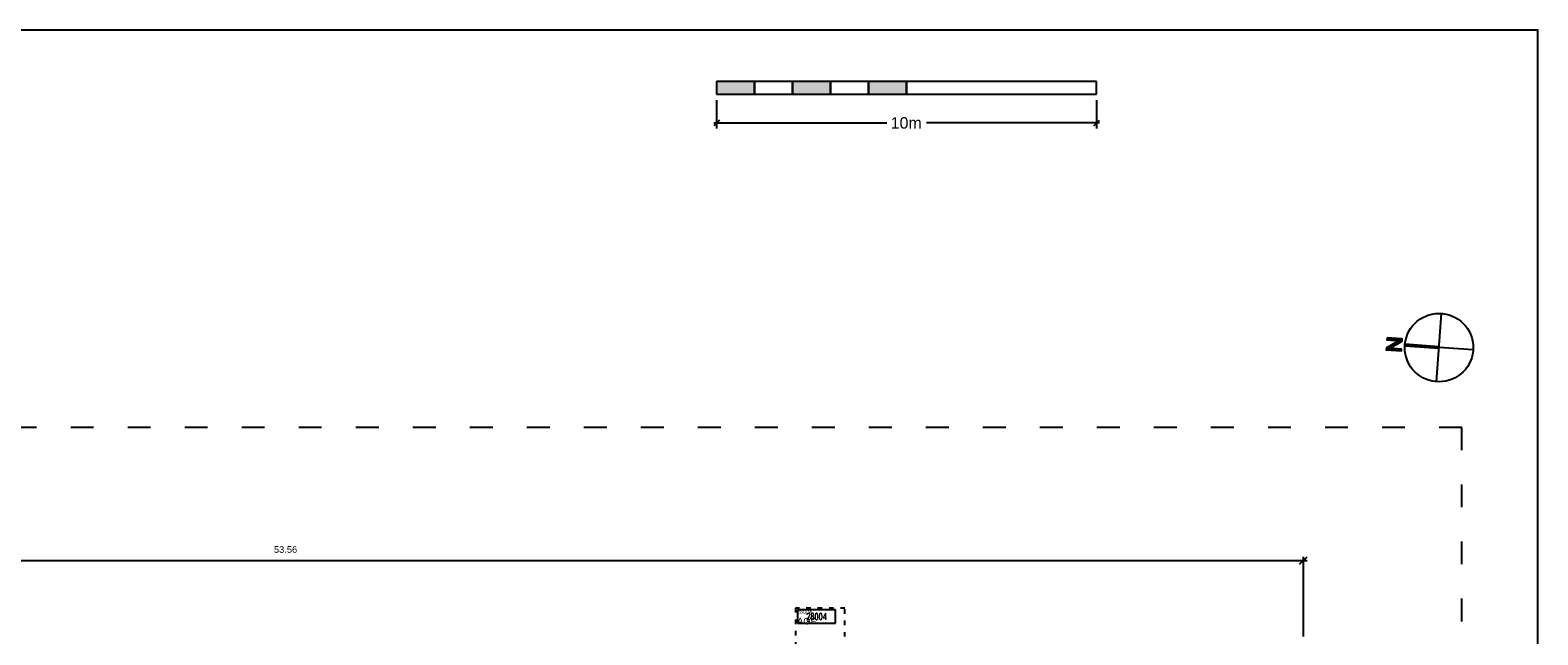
# Model space of a CAD drawing. Header units: centimetres. Extents: x -1064 to 5659, y -1171 to 3583.
# Tile 10 of 10: x 1692 to 5659, y 1994 to 3583. Entities that reach past the tile are written whole.
import ezdxf
from ezdxf.enums import TextEntityAlignment as Align

# ---------------------------------------------------------------- set-up
doc = ezdxf.new("R2010")
doc.units = ezdxf.units.CM
doc.linetypes.add('ACAD_ISO03W100', pattern=[30, 12, -18])
doc.layers.get('0').update_dxf_attribs({"plot": 0})
for name, color, linetype, plot in [('0_GF-STEMPEL', 241, 'Continuous', False), ('0_PLANRAND-VISIMOVE', 221, 'ACAD_ISO03W100', False), ('ALLGEMEINES', 10, 'Continuous', False), ('Z21_FM_ATTRIBUTE-SYS', 9, 'Continuous', False)]:
    doc.layers.add(name, color=color, linetype=linetype, plot=plot)
for name, color, linetype in [('A1E1_DAECHER', 4, 'Continuous'), ('A1XK_MASTER-PLANKOPF', 7, 'Continuous'), ('E40_BEMASSUNGEN_AUSSEN', 3, 'Continuous'), ('Z20_FM_STEMPEL', 250, 'Continuous'), ('Z21_FM_ATTRIBUTE', 8, 'Continuous'), ('Z27_NR_AGF', 235, 'Continuous'), ('Z27_NR_ANGF', 250, 'Continuous'), ('Z27_NR_EBF', 200, 'Continuous'), ('Z27_NR_GF', 241, 'Continuous'), ('Z27_NR_LUFT', 150, 'Continuous'), ('Z27_NR_NGF', 8, 'Continuous'), ('Z27_NR_VOLUMEN', 182, 'Continuous')]:
    doc.layers.add(name, color=color, linetype=linetype)
doc.styles.add('ARIAL', font='txt', dxfattribs={"height": 17.5})
doc.styles.add('SIMP065', font='SIMPLEX', dxfattribs={"width": 0.65})
doc.dimstyles.new('Mobimo Management AG', dxfattribs={"dimscale": 10, "dimtxt": 2.25, "dimasz": 2, "dimexe": 1, "dimexo": 0, "dimgap": 2, "dimtad": 1, "dimlfac": 0.01, "dimzin": 0, "dimdsep": 46, "dimtxsty": 'ARIAL', "dimblk1": 'OBLIQUE', "dimblk2": 'OBLIQUE', "dimsah": 1, "dimcen": 0.09, "dimdle": 1, "dimclrd": 256, "dimclre": 256, "dimclrt": 256, "dimadec": 0, "dimazin": 0, "dimtfac": 1, "dimtix": 1, "dimtofl": 0, "dimtmove": 0, "dimatfit": 3, "dimldrblk": 'OBLIQUE', "dimfxl": 1, "dimtolj": 1, "dimtzin": 0, "dimlwd": -1, "dimlwe": -1, "dimarcsym": 0})

# ---------------------------------------------------------------- blocks, each defined once
blk = doc.blocks.new('_Oblique')
at = {"color": 0, "linetype": 'ByBlock', "lineweight": -2}
blk.add_line((-0.5, -0.5), (0.5, 0.5), dxfattribs=at)
blk = doc.blocks.new('*D17')
at = {"layer": 'DEFPOINTS', "color": 0, "transparency": 16777216}
for p in [(5042, 2189), (-314, 1989), (5042, 1989)]:
    blk.add_point(p, dxfattribs=at)
at = {"layer": 'E40_BEMASSUNGEN_AUSSEN', "transparency": 16777216}
for p, q in [((-324, 2189), (5052, 2189)), ((-314, 1989), (-314, 2199)), ((5042, 1989), (5042, 2199))]:
    blk.add_line(p, q, dxfattribs=at)
at = {"layer": 'E40_BEMASSUNGEN_AUSSEN', "transparency": 16777216, "xscale": 20, "yscale": 20, "zscale": 20, "rotation": 180}
blk.add_blockref('_Oblique', (-314, 2189), dxfattribs=at)
at = {"layer": 'E40_BEMASSUNGEN_AUSSEN', "transparency": 16777216, "xscale": 20, "yscale": 20, "zscale": 20}
blk.add_blockref('_Oblique', (5042, 2189), dxfattribs=at)
at = {"layer": 'E40_BEMASSUNGEN_AUSSEN', "transparency": 16777216, "insert": (2364, 2217.9), "char_height": 17.5, "attachment_point": 5, "style": 'ARIAL'}
blk.add_mtext('\\A1;53.56', dxfattribs=at)
blk = doc.blocks.new('Massstab')
at = {"layer": 'A1XK_MASTER-PLANKOPF', "ltscale": 10}
h = blk.add_hatch(color=256, dxfattribs=at)
h.paths.add_polyline_path([(-900, 0), (-1000, 0), (-1000, -33.3), (-900, -33.3)])
h.paths.add_polyline_path([(-700, 0), (-800, 0), (-800, -33.3), (-700, -33.3)])
h.paths.add_polyline_path([(-500, 0), (-600, 0), (-600, -33.3), (-500, -33.3)])
for p, q in [((-900, 0), (-1000, 0)), ((-1000, 0), (-1000, -33.3)), ((-900, -33.3), (-900, 0)), ((-800, 0), (-900, 0)), ((-900, 0), (-900, -33.3)), ((-800, -33.3), (-800, 0)), ((-700, 0), (-800, 0)), ((-800, 0), (-800, -33.3)), ((-600, 0), (-700, 0)), ((-700, 0), (-700, -33.3)), ((-700, -33.3), (-700, 0)), ((-600, -33.3), (-600, 0)), ((-500, 0), (-600, 0)), ((-600, 0), (-600, -33.3)), ((-500, -33.3), (-500, 0)), ((0, 0), (-500, 0)), ((-500, 0), (-500, -33.3)), ((0, -33.3), (0, 0)), ((-1000, -33.3), (-900, -33.3)), ((-900, -33.3), (-800, -33.3)), ((-800, -33.3), (-700, -33.3)), ((-700, -33.3), (-600, -33.3)), ((-600, -33.3), (-500, -33.3)), ((-500, -33.3), (0, -33.3))]:
    blk.add_line(p, q, dxfattribs=at)
at = {"layer": 'A1XK_MASTER-PLANKOPF'}
for p, q in [((-1000, -48.3), (-1000, -123.6)), ((0, -48.3), (0, -123.6)), ((-1007.5, -108.6), (-552.1, -108.6)), ((7.5, -108.6), (-447.9, -108.6))]:
    blk.add_line(p, q, dxfattribs=at)
at = {"layer": 'A1XK_MASTER-PLANKOPF', "lineweight": -2}
for p, q in [((-992.5, -101.1), (-1007.5, -116.1)), ((-7.5, -116.1), (7.5, -101.1))]:
    blk.add_line(p, q, dxfattribs=at)
at = {"layer": 'A1XK_MASTER-PLANKOPF', "style": 'ARIAL'}
blk.add_text('10m', height=30, dxfattribs=at).set_placement((-541.7, -123.4))
blk = doc.blocks.new('Nordpfeil')
at = {"layer": 'A1XK_MASTER-PLANKOPF'}
blk.add_hatch(color=256, dxfattribs=at).paths.add_polyline_path([(15.8, 138), (10.7, 138), (10.7, 106.6), (-10.3, 138), (-15.8, 138), (-15.8, 98), (-10.7, 98), (-10.7, 129.4), (10.3, 98), (15.8, 98)])
for p, q in [((-2.3, 0), (-2.3, 90)), ((0, -90), (0, 90)), ((2.3, 0), (2.3, 90)), ((-90, 0), (90, 0))]:
    blk.add_line(p, q, dxfattribs=at)
blk.add_lwpolyline([(15.8, 138), (10.7, 138), (10.7, 106.6), (-10.3, 138), (-15.8, 138), (-15.8, 98), (-10.7, 98), (-10.7, 129.4), (10.3, 98), (15.8, 98)], close=True, dxfattribs=at)
blk.add_circle((0, 0), 90, dxfattribs=at)
blk = doc.blocks.new('GF Stempel')
at = {"layer": '0_GF-STEMPEL'}
for p, q in [((100, 0), (0, 0)), ((0, 0), (0, -35)), ((100, -35), (100, 0)), ((0, -35), (100, -35))]:
    blk.add_line(p, q, dxfattribs=at)
at = {"layer": '0_GF-STEMPEL', "style": 'SIMP065', "width": 0.65}
blk.add_attdef('NR', text='', height=17.5, dxfattribs=at).set_placement((50, -17.5), align=Align.MIDDLE_CENTER)
at = {"layer": '0_GF-STEMPEL', "style": 'ARIAL'}
for tag, p in [('ATTRIB01', (50, -87.5)), ('ATTRIB02', (50, -122.5))]:
    blk.add_attdef(tag, text='', height=17.5, dxfattribs=at).set_placement(p, align=Align.MIDDLE_CENTER)
blk = doc.blocks.new('FM_Stempel')
at = {"layer": 'Z20_FM_STEMPEL', "style": 'ARIAL'}
for tag, p in [('RoomName', (-1, -38.1)), ('Attribute2', (-1, -94.4))]:
    blk.add_attdef(tag, p, '', height=17.5, dxfattribs=at)
at = {"layer": 'Z20_FM_STEMPEL', "style": 'ARIAL', "flags": 1}
blk.add_attdef('Attribute1', (-1, -66.3), '', height=17.5, dxfattribs=at)
at = {"layer": 'Z21_FM_ATTRIBUTE', "style": 'ARIAL'}
for tag, p in [('H', (-1, -122.5)), ('Ha0', (-1, -150.6))]:
    blk.add_attdef(tag, p, '', height=17.5, dxfattribs=at)
at = {"layer": 'Z21_FM_ATTRIBUTE-SYS', "style": 'ARIAL', "flags": 1}
for tag, p in [('RoomNumber', (-1, -173.7)), ('BoundaryLayer', (-1, -191.2)), ('DeductionsLayer', (-1, -208.8)), ('Classification', (-1, -243.8)), ('BuildingPart', (-1, -226.3))]:
    blk.add_attdef(tag, p, '', height=10, dxfattribs=at)
at = {"layer": 'Z27_NR_AGF', "style": 'ARIAL'}
blk.add_attdef('Nr_AGF', (-1, -10), '', height=10, dxfattribs=at)
at = {"layer": 'Z27_NR_ANGF', "style": 'ARIAL'}
blk.add_attdef('Nr_ANGF', (-1, -10), '', height=10, dxfattribs=at)
at = {"layer": 'Z27_NR_EBF', "style": 'ARIAL'}
blk.add_attdef('Nr_EBF', (-1, -10), '', height=10, dxfattribs=at)
at = {"layer": 'Z27_NR_GF', "style": 'ARIAL'}
blk.add_attdef('Nr_GF', (-1, -10), '', height=10, dxfattribs=at)
at = {"layer": 'Z27_NR_LUFT', "style": 'ARIAL'}
blk.add_attdef('Nr_LUFT', (-1, -10), '', height=10, dxfattribs=at)
at = {"layer": 'Z27_NR_NGF', "style": 'ARIAL'}
blk.add_attdef('Nr_NGF', (-1, -10), '', height=10, dxfattribs=at)
at = {"layer": 'Z27_NR_VOLUMEN', "style": 'ARIAL'}
blk.add_attdef('Nr_VOLUMEN', (-1, -10), '', height=10, dxfattribs=at)

msp = doc.modelspace()

# ---------------------------------------------------------------- linework, layer by layer
at = {"layer": '0_PLANRAND-VISIMOVE', "ltscale": 5}
for p, q in [((5459, 2539), (-864, 2539)), ((5459, -821), (5459, 2539))]:
    msp.add_line(p, q, dxfattribs=at)
at = {"layer": 'A1E1_DAECHER', "linetype": 'ACAD_ISO03W100'}
for p, q in [((3836, 2064), (3706, 2064)), ((3706, 2064), (3706, 1679)), ((3836, 1989), (3836, 2064))]:
    msp.add_line(p, q, dxfattribs=at)
at = {"layer": 'A1XK_MASTER-PLANKOPF'}
msp.add_lwpolyline([(-1064, -1171), (5659, -1171), (5659, 3583.121), (-1064, 3583.121)], close=True, dxfattribs=at)

# ---------------------------------------------------------------- block references
msp.add_blockref('Massstab', (4498.071, 3447.85), dxfattribs=at)
at = {"layer": 'A1XK_MASTER-PLANKOPF', "rotation": 86}
msp.add_blockref('Nordpfeil', (5398.964, 2748.776), dxfattribs=at)
at = {"layer": 'ALLGEMEINES'}
msp.add_blockref('GF Stempel', (3711, 2059), dxfattribs=at).add_auto_attribs({'NR': '28004', 'ATTRIB02': 'BA'})
at = {"layer": 'Z20_FM_STEMPEL'}
msp.add_blockref('FM_Stempel', (3711, 2059), dxfattribs=at).add_auto_attribs({'Nr_AGF': '28004', 'RoomName': 'AGF'})

# ---------------------------------------------------------------- dimensions: what is measured, and where the dimension line sits
at = {"layer": 'E40_BEMASSUNGEN_AUSSEN'}
dim = msp.add_linear_dim(base=(5042, 2189), p1=(-314, 1989), p2=(5042, 1989), dimstyle='Mobimo Management AG', dxfattribs=at)
dim.commit()
dim.dimension.update_dxf_attribs({"geometry": '*D17', "text_midpoint": (2364, 2217.941)})

doc.saveas('drawing.dxf')
